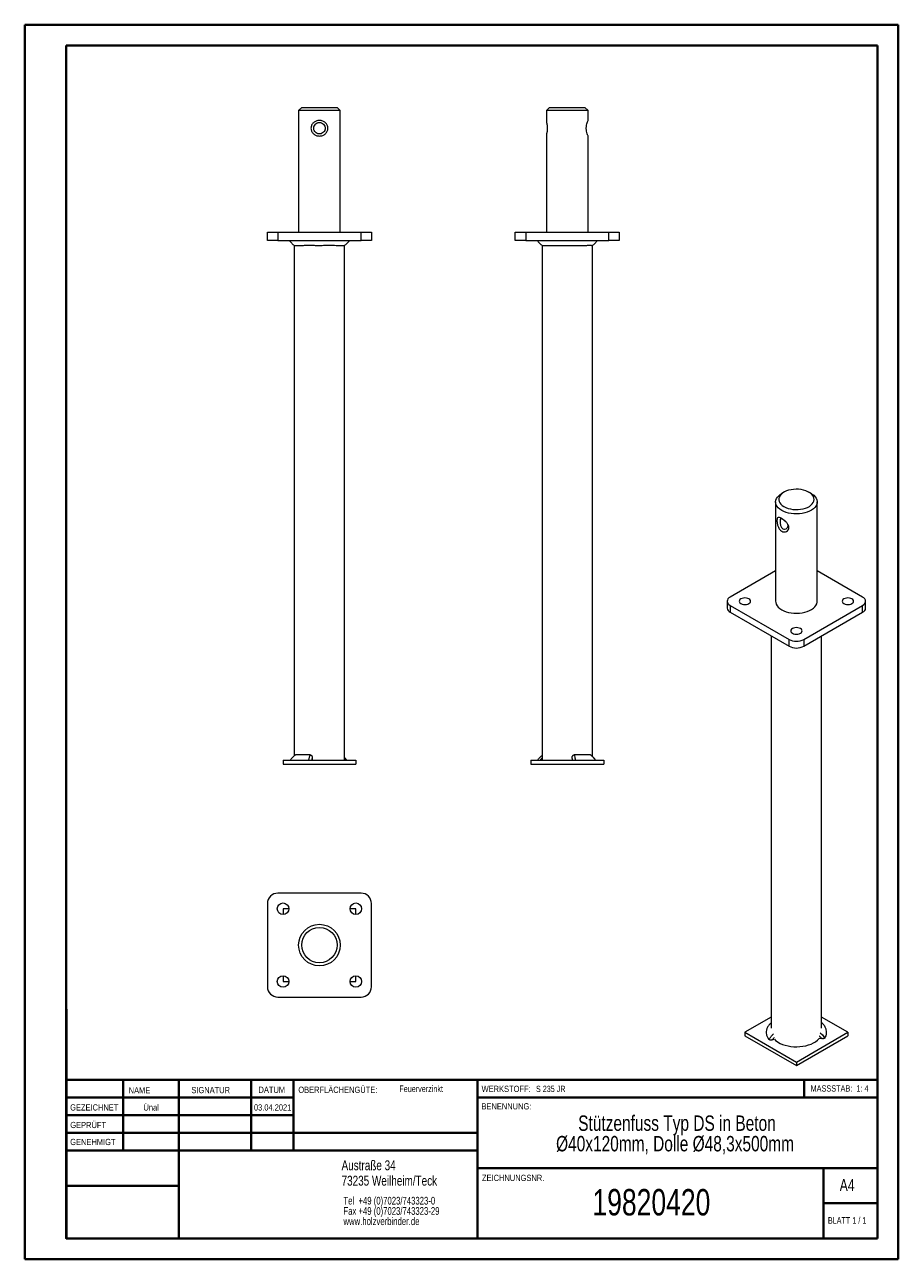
# Model space of a CAD drawing. Header units: millimetres. Extents: x 0 to 210, y 0 to 297.
import ezdxf

# ---------------------------------------------------------------- set-up
doc = ezdxf.new("R2010")
doc.units = ezdxf.units.MM
doc.styles.add('SLDTEXTSTYLE0', font='TXT', dxfattribs={"width": 0.75})
doc.styles.add('SLDTEXTSTYLE1', font='TXT', dxfattribs={"width": 0.681818})
doc.styles.add('SLDTEXTSTYLE2', font='TXT', dxfattribs={"width": 0.7})
doc.styles.add('SLDTEXTSTYLE3', font='TXT', dxfattribs={"width": 0.6875})

# ---------------------------------------------------------------- blocks, each defined once
blk = doc.blocks.new('SW_NOTE_0')
at = {"color": 0, "linetype": 'Continuous', "lineweight": 0, "char_height": 1.8521, "attachment_point": 1, "style": 'SLDTEXTSTYLE0'}
for s, insert in [('Tel  +49 (0)7023/743323-0', (0, 2.39)), ('Fax +49 (0)7023/743323-29', (0, -0.08)), ('www.holzverbinder.de', (0, -2.55))]:
    blk.add_mtext(s, dxfattribs=dict(at, insert=insert))
blk = doc.blocks.new('SW_NOTE_1')
at = {"color": 0, "linetype": 'Continuous', "lineweight": 0, "char_height": 3.7042, "attachment_point": 2, "style": 'SLDTEXTSTYLE0'}
for s, insert in [('Stützenfuss Typ DS in Beton', (31.31, 4.77)), ('Ø40x120mm, Dolle Ø48,3x500mm', (30.84, -0.16))]:
    blk.add_mtext(s, dxfattribs=dict(at, insert=insert))

msp = doc.modelspace()

# ---------------------------------------------------------------- linework, layer by layer
at = {"color": 7, "linetype": 'Continuous', "lineweight": 40}
for p, q in [((0.08, 0.21), (0.08, 297.21)), ((0.08, 297.21), (210.08, 297.21)), ((210.08, 0.21), (210.08, 297.21)), ((210.08, 292.21), (210.08, 297.21)), ((10.08, 292.21), (205.08, 292.21)), ((10.08, 5.21), (10.08, 292.21)), ((205.08, 5.21), (205.08, 292.21)), ((10.11, 60.37), (10.11, 5.12)), ((205.08, 43.37), (10.11, 43.37)), ((23.71, 43.37), (23.71, 26.37)), ((37.1, 43.37), (37.1, 5.12)), ((54.51, 43.37), (54.51, 26.37)), ((64.71, 26.37), (64.71, 43.37)), ((108.91, 43.37), (108.91, 5.12)), ((187.47, 39.12), (187.47, 43.37)), ((64.71, 39.1), (10.11, 39.1)), ((205.08, 39.12), (108.91, 39.12)), ((64.71, 34.87), (10.11, 34.87)), ((108.91, 30.62), (10.11, 30.62)), ((108.91, 26.37), (10.11, 26.37)), ((108.91, 22.12), (205.08, 22.12)), ((192.08, 5.21), (192.08, 22.21)), ((37.1, 17.87), (10.11, 17.87)), ((10.11, 13.71), (10.08, 13.71)), ((205.08, 13.71), (192.08, 13.71)), ((10.11, 9.46), (10.08, 9.46)), ((10.08, 5.21), (205.08, 5.21)), ((205.08, 5.21), (180.99, 5.21)), ((0.08, 0.21), (210.08, 0.21))]:
    msp.add_line(p, q, dxfattribs=at)
at = {"color": 7, "linetype": 'Continuous', "lineweight": 15}
for p, q in [((66.68, 277.3), (65.93, 276.55)), ((65.93, 276.55), (65.93, 247.3)), ((70.93, 276.55), (65.93, 276.55)), ((66.68, 277.3), (70.93, 277.3)), ((70.93, 277.3), (75.18, 277.3)), ((75.93, 276.55), (70.93, 276.55)), ((75.93, 276.55), (75.18, 277.3)), ((75.93, 247.3), (75.93, 276.55)), ((126.26, 277.3), (125.51, 276.55)), ((125.51, 276.55), (125.51, 273.68)), ((135.51, 276.55), (125.51, 276.55)), ((126.26, 277.3), (134.76, 277.3)), ((135.51, 276.55), (134.76, 277.3)), ((135.51, 274.18), (135.51, 276.55)), ((125.51, 270.93), (125.51, 247.3)), ((135.51, 247.3), (135.51, 270.43)), ((58.43, 245.3), (58.43, 247.3)), ((58.43, 247.3), (60.93, 247.3)), ((60.93, 247.3), (60.93, 245.3)), ((60.93, 247.3), (80.93, 247.3)), ((80.93, 245.3), (80.93, 247.3)), ((80.93, 247.3), (83.43, 247.3)), ((83.43, 247.3), (83.43, 245.3)), ((118.01, 245.3), (118.01, 247.3)), ((118.01, 247.3), (120.51, 247.3)), ((120.51, 247.3), (120.51, 245.3)), ((120.51, 247.3), (140.51, 247.3)), ((140.51, 245.3), (140.51, 247.3)), ((140.51, 247.3), (143.01, 247.3)), ((143.01, 247.3), (143.01, 245.3)), ((60.93, 245.3), (58.43, 245.3)), ((60.93, 245.3), (80.93, 245.3)), ((64.89, 244.08), (64.89, 121.34)), ((76.96, 120.3), (76.96, 244.08)), ((83.43, 245.3), (80.93, 245.3)), ((120.51, 245.3), (118.01, 245.3)), ((120.51, 245.3), (140.51, 245.3)), ((124.48, 244.08), (124.48, 120.3)), ((136.55, 121.17), (136.55, 244.08)), ((143.01, 245.3), (140.51, 245.3)), ((182.58, 184.75), (182.05, 184.44)), ((189.12, 184.44), (188.59, 184.75)), ((180.59, 182.4), (180.59, 158.52)), ((190.59, 158.52), (190.59, 182.4)), ((180.59, 165.84), (169.68, 159.54)), ((201.5, 159.54), (190.59, 165.84)), ((168.95, 158.52), (168.95, 156.89)), ((169.68, 157.5), (183.82, 149.33)), ((169.68, 157.5), (169.68, 155.86)), ((187.36, 149.33), (201.5, 157.5)), ((201.5, 155.86), (201.5, 157.5)), ((202.23, 156.89), (202.23, 158.52)), ((169.68, 155.86), (183.82, 147.7)), ((187.36, 147.7), (201.5, 155.86)), ((179.55, 150.17), (179.55, 55.82)), ((183.82, 147.7), (183.82, 149.33)), ((187.36, 149.33), (187.36, 147.7)), ((191.63, 55.82), (191.63, 150.17)), ((62.18, 120.3), (62.18, 119.3)), ((62.18, 120.3), (79.68, 120.3)), ((62.18, 119.3), (79.68, 119.3)), ((69.22, 120.89), (69.22, 120.3)), ((77.04, 120.3), (76.96, 120.4)), ((79.68, 120.3), (79.68, 119.3)), ((121.76, 120.3), (121.76, 119.3)), ((121.76, 120.3), (139.26, 120.3)), ((121.76, 119.3), (139.26, 119.3)), ((139.26, 120.3), (139.26, 119.3)), ((80.93, 88.3), (60.93, 88.3)), ((58.43, 85.8), (58.43, 65.8)), ((63.55, 84.55), (62.18, 84.55)), ((62.18, 84.55), (62.18, 83.18)), ((79.68, 84.55), (78.3, 84.55)), ((79.68, 83.18), (79.68, 84.55)), ((83.43, 65.8), (83.43, 85.8)), ((62.18, 68.43), (62.18, 67.05)), ((79.68, 67.05), (79.68, 68.43)), ((62.18, 67.05), (63.55, 67.05)), ((78.3, 67.05), (79.68, 67.05)), ((60.93, 63.3), (80.93, 63.3)), ((179.55, 58.48), (173.21, 54.82)), ((197.96, 54.82), (191.63, 58.48)), ((191.83, 56.95), (191.63, 57.13)), ((173.21, 54.82), (173.21, 54)), ((173.21, 54.82), (185.59, 47.67)), ((173.21, 54), (185.59, 46.86)), ((185.59, 47.67), (197.96, 54.82)), ((185.59, 46.86), (197.96, 54)), ((197.96, 54.82), (197.96, 54)), ((179.8, 53), (180.28, 53.16)), ((191.14, 53.45), (191.65, 53.32)), ((185.59, 47.67), (185.59, 46.86))]:
    msp.add_line(p, q, dxfattribs=at)
at = {"color": 7, "linetype": 'Continuous', "lineweight": 0}
for p, q in [((64.71, 39.12), (10.11, 39.12)), ((23.71, 5.21), (23.71, 5.12)), ((54.51, 5.21), (54.51, 5.12))]:
    msp.add_line(p, q, dxfattribs=at)
at = {"color": 7, "linetype": 'Continuous', "lineweight": 15, "flags": 128}
for points in [[(182.05, 180.36), (181.61, 180.65), (181.24, 180.97), (180.95, 181.32), (180.74, 181.69), (180.62, 182.07), (180.59, 182.45), (180.64, 182.83), (180.79, 183.21), (181.02, 183.57), (181.33, 183.91), (181.72, 184.23), (182.05, 184.44)], [(182.58, 181.28), (183.05, 181.05), (183.58, 180.85), (184.14, 180.71), (184.74, 180.61), (185.36, 180.56), (185.98, 180.57), (186.59, 180.63), (187.18, 180.74), (187.74, 180.9), (188.25, 181.1), (188.7, 181.34), (189.09, 181.62), (189.4, 181.93), (189.64, 182.26), (189.78, 182.61), (189.84, 182.97), (189.8, 183.33), (189.68, 183.68), (189.47, 184.02), (189.18, 184.33), (188.81, 184.62), (188.37, 184.87), (187.87, 185.09), (187.32, 185.25), (186.74, 185.38), (186.13, 185.45), (185.51, 185.47), (184.89, 185.43), (184.29, 185.35), (183.71, 185.22), (183.18, 185.04), (182.7, 184.81), (182.27, 184.55), (181.92, 184.25), (181.65, 183.93), (181.46, 183.59), (181.36, 183.24), (181.34, 182.88), (181.42, 182.52), (181.59, 182.18), (181.84, 181.85), (182.18, 181.55), (182.58, 181.28)], [(189.12, 184.44), (189.35, 184.3), (189.76, 184), (190.09, 183.66), (190.34, 183.3), (190.5, 182.93), (190.58, 182.55), (190.57, 182.16), (190.47, 181.78), (190.28, 181.41), (190.01, 181.06), (189.66, 180.73), (189.24, 180.43), (188.75, 180.17), (188.21, 179.94), (187.62, 179.76), (186.99, 179.63), (186.34, 179.55), (185.67, 179.52), (185, 179.54), (184.35, 179.61), (183.71, 179.73), (183.11, 179.89), (182.56, 180.11), (182.05, 180.36)], [(183.05, 177.63), (182.75, 177.9), (182.54, 178.05), (182.34, 178.18), (182.16, 178.27), (182, 178.33), (181.79, 178.32), (181.68, 178.14), (181.65, 177.98), (181.65, 177.78), (181.65, 177.54), (181.68, 177.28), (181.79, 176.74), (182, 176.26), (182.16, 176.07), (182.34, 175.93), (182.54, 175.85), (182.75, 175.83), (183.16, 175.94), (183.47, 176.24), (183.56, 176.44), (183.59, 176.66), (183.59, 176.66)], [(169.68, 159.54), (169.37, 159.32), (169.14, 159.07), (168.99, 158.8), (168.95, 158.52), (168.99, 158.24), (169.14, 157.97), (169.37, 157.72), (169.68, 157.5)], [(172.24, 157.96), (172.53, 157.83), (172.86, 157.75), (173.21, 157.72), (173.57, 157.75), (173.9, 157.83), (174.19, 157.96), (174.4, 158.12), (174.54, 158.31), (174.59, 158.52), (174.54, 158.72), (174.4, 158.92), (174.19, 159.08), (173.9, 159.21), (173.57, 159.29), (173.21, 159.31), (172.86, 159.29), (172.53, 159.21), (172.24, 159.08), (172.02, 158.92), (171.89, 158.72), (171.84, 158.52), (171.89, 158.31), (172.02, 158.12), (172.24, 157.96)], [(180.59, 158.52), (180.62, 158.18), (180.74, 157.8), (180.95, 157.44), (181.24, 157.09), (181.61, 156.77), (182.05, 156.48)], [(182.05, 156.48), (182.56, 156.22), (183.11, 156.01), (183.71, 155.84), (184.35, 155.72), (185, 155.65), (185.67, 155.63), (186.34, 155.66), (186.99, 155.75), (187.62, 155.88), (188.21, 156.06), (188.75, 156.28), (189.24, 156.55), (189.66, 156.85), (190.01, 157.17), (190.28, 157.53), (190.47, 157.9), (190.57, 158.28), (190.59, 158.52)], [(196.99, 157.96), (197.28, 157.83), (197.61, 157.75), (197.96, 157.72), (198.32, 157.75), (198.65, 157.83), (198.94, 157.96), (199.15, 158.12), (199.29, 158.31), (199.34, 158.52), (199.29, 158.72), (199.15, 158.92), (198.94, 159.08), (198.65, 159.21), (198.32, 159.29), (197.96, 159.31), (197.61, 159.29), (197.28, 159.21), (196.99, 159.08), (196.77, 158.92), (196.63, 158.72), (196.59, 158.52), (196.63, 158.31), (196.77, 158.12), (196.99, 157.96)], [(201.5, 157.5), (201.81, 157.72), (202.04, 157.97), (202.18, 158.24), (202.23, 158.52), (202.18, 158.8), (202.04, 159.07), (201.81, 159.32), (201.5, 159.54)], [(184.62, 150.81), (184.9, 150.69), (185.23, 150.61), (185.59, 150.58), (185.94, 150.61), (186.28, 150.69), (186.56, 150.81), (186.78, 150.98), (186.92, 151.17), (186.96, 151.37), (186.92, 151.58), (186.78, 151.77), (186.56, 151.94), (186.28, 152.06), (185.94, 152.14), (185.59, 152.17), (185.23, 152.14), (184.9, 152.06), (184.62, 151.94), (184.4, 151.77), (184.26, 151.58), (184.21, 151.37), (184.26, 151.17), (184.4, 150.98), (184.62, 150.81)], [(179.55, 57.1), (179.49, 57.06), (179.29, 56.89), (179.29, 56.89), (179.29, 56.89)], [(191.32, 54.73), (191.87, 54.18), (192.22, 53.76), (192.45, 53.46), (192.45, 53.46), (192.45, 53.46)], [(181.68, 52.16), (182.26, 51.91), (182.9, 51.7), (183.57, 51.53), (184.27, 51.42), (184.99, 51.35), (185.72, 51.33), (186.44, 51.37), (187.16, 51.45), (187.85, 51.59), (188.51, 51.77), (189.12, 51.99), (189.69, 52.26), (190.19, 52.56), (190.63, 52.9), (190.99, 53.26), (191.14, 53.45)]]:
    msp.add_lwpolyline(points, dxfattribs=at)
at = {"color": 7, "linetype": 'Continuous', "lineweight": 15}
for centre, radius in [((62.18, 84.55), 1.38), ((79.68, 84.55), 1.38), ((70.93, 75.8), 5), ((70.93, 75.8), 4.25), ((62.18, 67.05), 1.38), ((79.68, 67.05), 1.38)]:
    msp.add_circle(centre, radius, dxfattribs=at)
for centre, radius, start, end in [((170.2, 157.01), 1.26, 185.6948, 245.6253), ((200.98, 157.01), 1.26, 294.3747, 354.3052), ((185.59, 152.75), 3.84, 242.6097, 297.3903), ((185.59, 151.11), 3.84, 242.6097, 297.3903), ((60.93, 85.8), 2.5, 90, 180), ((80.93, 85.8), 2.5, 0, 90), ((60.93, 65.8), 2.5, 180, 270), ((80.93, 65.8), 2.5, 270, 0), ((183.65, 56.41), 4.68, 224.0165, 245.1573)]:
    msp.add_arc(centre, radius, start, end, dxfattribs=at)
for points, knots in [([(72.96, 272.3), (72.95, 272.18), (72.94, 271.93), (72.77, 271.46), (72.39, 270.94), (71.73, 270.53), (70.93, 270.38), (70.13, 270.53), (69.46, 270.94), (69.08, 271.45), (68.92, 271.93), (68.88, 272.3), (68.92, 272.68), (69.08, 273.15), (69.46, 273.67), (70.13, 274.08), (70.93, 274.23), (71.72, 274.08), (72.39, 273.67), (72.77, 273.15), (72.94, 272.68), (72.95, 272.43), (72.96, 272.3)], [0, 0, 0, 0, 0.0299586, 0.060317, 0.1218491, 0.1852051, 0.2498358, 0.3146331, 0.3781073, 0.4395912, 0.4698921, 0.4999936, 0.5300766, 0.5603016, 0.6219423, 0.6854016, 0.7500327, 0.814707, 0.8781773, 0.9397227, 0.9699755, 1, 1, 1, 1]), ([(72.3, 272.3), (72.29, 272.4), (72.28, 272.58), (72.17, 272.92), (71.92, 273.3), (71.55, 273.55), (71.2, 273.66), (70.92, 273.69), (70.65, 273.66), (70.3, 273.55), (69.93, 273.3), (69.68, 272.93), (69.57, 272.58), (69.54, 272.3), (69.57, 272.03), (69.68, 271.68), (69.93, 271.31), (70.3, 271.05), (70.65, 270.95), (70.93, 270.92), (71.2, 270.95), (71.55, 271.05), (71.92, 271.31), (72.17, 271.68), (72.28, 272.03), (72.29, 272.21), (72.3, 272.3)], [0, 0, 0, 0, 0.031043, 0.062247, 0.125007, 0.187733, 0.218987, 0.249969, 0.281098, 0.31216, 0.374872, 0.437727, 0.468902, 0.500006, 0.531128, 0.562382, 0.625076, 0.687804, 0.719062, 0.750157, 0.781084, 0.812352, 0.874967, 0.937712, 0.969025, 1, 1, 1, 1]), ([(125.51, 273.68), (125.51, 273.68), (125.52, 273.67), (125.53, 273.61), (125.56, 273.52), (125.58, 273.4), (125.62, 273.24), (125.65, 273.06), (125.68, 272.85), (125.7, 272.63), (125.71, 272.4), (125.71, 272.17), (125.69, 271.95), (125.67, 271.74), (125.65, 271.54), (125.62, 271.36), (125.58, 271.21), (125.55, 271.08), (125.53, 270.99), (125.52, 270.94), (125.51, 270.93), (125.51, 270.93)], [0, 0, 0, 0, 0.051578, 0.104686, 0.156255, 0.20926, 0.26197, 0.316153, 0.369768, 0.42501, 0.477322, 0.531245, 0.582054, 0.634306, 0.68576, 0.738608, 0.791817, 0.846551, 0.899958, 0.955009, 1, 1, 1, 1]), ([(135.51, 270.43), (135.5, 270.46), (135.47, 270.52), (135.3, 270.94), (135.16, 271.45), (135.09, 271.93), (135.07, 272.3), (135.09, 272.68), (135.16, 273.15), (135.3, 273.67), (135.47, 274.09), (135.5, 274.15), (135.51, 274.18)], [0, 0, 0, 0, 0.129257, 0.256207, 0.379176, 0.439779, 0.499982, 0.560149, 0.6206, 0.743883, 0.870803, 1, 1, 1, 1]), ([(63.68, 245.3), (63.86, 245.07), (64.22, 244.62), (64.67, 244.26), (64.89, 244.09)], [0, 0, 0, 0, 0.518455, 1, 1, 1, 1]), ([(70.93, 244.05), (70.77, 244.05), (70.28, 244.05), (69.64, 244.06), (69.01, 244.06), (68.39, 244.06), (67.79, 244.06), (67.24, 244.06), (66.73, 244.05), (66.27, 244.05), (65.88, 244.05), (65.54, 244.05), (65.27, 244.05), (65.09, 244.05), (64.96, 244.05), (64.94, 244.05), (64.93, 244.05)], [0, 0, 0, 0, 0.0507131, 0.1537266, 0.2061377, 0.2588941, 0.3662005, 0.4208787, 0.4736242, 0.5809068, 0.6355721, 0.6883299, 0.7956375, 0.8503156, 0.90308, 1, 1, 1, 1]), ([(76.92, 244.05), (76.92, 244.05), (76.91, 244.05), (76.79, 244.05), (76.6, 244.05), (76.35, 244.05), (76.03, 244.05), (75.63, 244.05), (75.19, 244.05), (74.69, 244.06), (74.13, 244.06), (73.54, 244.06), (72.92, 244.06), (72.32, 244.06), (71.82, 244.06), (71.38, 244.05), (71.04, 244.05), (70.93, 244.05)], [0, 0, 0, 0, 0.05081, 0.158124, 0.212805, 0.265566, 0.37288, 0.427562, 0.480323, 0.587638, 0.642321, 0.695075, 0.802377, 0.857053, 0.892515, 0.963973, 1, 1, 1, 1]), ([(76.96, 244.09), (77.18, 244.26), (77.63, 244.62), (77.99, 245.07), (78.18, 245.3)], [0, 0, 0, 0, 0.481545, 1, 1, 1, 1]), ([(123.26, 245.3), (123.45, 245.07), (123.81, 244.62), (124.26, 244.26), (124.48, 244.09)], [0, 0, 0, 0, 0.518455, 1, 1, 1, 1]), ([(136.51, 244.05), (136.51, 244.05), (136.5, 244.05), (136.39, 244.06), (136.21, 244.06), (135.97, 244.06), (135.65, 244.06), (135.26, 244.06), (134.82, 244.05), (134.32, 244.05), (133.77, 244.05), (133.19, 244.05), (132.57, 244.05), (131.92, 244.05), (131.26, 244.05), (130.58, 244.05), (129.91, 244.05), (129.24, 244.05), (128.58, 244.05), (127.96, 244.05), (127.36, 244.05), (126.81, 244.05), (126.31, 244.05), (125.96, 244.05), (125.65, 244.05), (125.37, 244.05), (125.12, 244.05), (124.85, 244.05), (124.66, 244.05), (124.55, 244.05), (124.51, 244.05), (124.52, 244.05), (124.53, 244.05)], [0, 0, 0, 0, 0.025355, 0.076858, 0.103061, 0.129437, 0.183087, 0.210424, 0.236795, 0.290432, 0.317763, 0.34414, 0.397789, 0.425126, 0.451507, 0.505163, 0.532504, 0.558885, 0.612542, 0.639883, 0.666263, 0.719921, 0.747262, 0.773642, 0.800206, 0.827348, 0.854689, 0.88107, 0.934727, 0.962069, 0.988449, 1, 1, 1, 1]), ([(136.55, 244.09), (136.77, 244.26), (137.21, 244.62), (137.58, 245.07), (137.76, 245.3)], [0, 0, 0, 0, 0.4815447, 1, 1, 1, 1]), ([(183.8, 176.24), (183.79, 176.14), (183.77, 175.94), (183.61, 175.59), (183.24, 175.26), (182.65, 175.13), (182.04, 175.31), (181.52, 175.79), (181.16, 176.46), (180.99, 177.1), (180.93, 177.58), (180.91, 177.91), (180.93, 178.19), (180.99, 178.48), (181.16, 178.69), (181.52, 178.68), (182.04, 178.45), (182.65, 178.03), (183.24, 177.49), (183.61, 176.97), (183.77, 176.55), (183.79, 176.34), (183.8, 176.24)], [0, 0, 0, 0, 0.0299586, 0.060317, 0.1218491, 0.1852051, 0.2498358, 0.3146331, 0.3781073, 0.4395912, 0.4698921, 0.4999936, 0.5300766, 0.5603016, 0.6219423, 0.6854016, 0.7500327, 0.814707, 0.8781773, 0.9397227, 0.9699755, 1, 1, 1, 1]), ([(183.59, 176.66), (183.59, 176.73), (183.57, 176.88), (183.51, 177.03), (183.47, 177.1)], [0, 0, 0, 0, 0.501123, 1, 1, 1, 1]), ([(65.14, 121.54), (65.05, 121.47), (64.78, 121.26), (64.37, 120.86), (64.07, 120.51), (63.93, 120.31), (63.92, 120.31)], [0, 0, 0, 0, 0.2022044, 0.5817003, 0.9804466, 1, 1, 1, 1]), ([(65.16, 121.55), (64.95, 121.38), (64.6, 121.09), (64.2, 120.65), (64.01, 120.41), (63.93, 120.3), (63.93, 120.3)], [0, 0, 0, 0, 0.464641, 0.783284, 0.999992, 1, 1, 1, 1]), ([(68.72, 121.55), (68.32, 121.55), (67.61, 121.56), (66.74, 121.55), (66.07, 121.55), (65.54, 121.55), (65.28, 121.55), (65.17, 121.55), (65.16, 121.55)], [0, 0, 0, 0, 0.24371, 0.428745, 0.61378, 0.798818, 0.983855, 1, 1, 1, 1]), ([(68.36, 120.3), (68.36, 120.3), (68.39, 120.41), (68.43, 120.62), (68.5, 120.89), (68.57, 121.12), (68.63, 121.29), (68.68, 121.43), (68.71, 121.51), (68.72, 121.55)], [0, 0, 0, 0, 0.000008, 0.227021, 0.454976, 0.614146, 0.773639, 0.886762, 1, 1, 1, 1]), ([(68.72, 121.55), (68.77, 121.55), (68.86, 121.54), (68.99, 121.46), (69.1, 121.33), (69.19, 121.16), (69.22, 121), (69.22, 120.91), (69.22, 120.89)], [0, 0, 0, 0, 0.163086, 0.32568, 0.500488, 0.70412, 0.947081, 1, 1, 1, 1]), ([(69.22, 120.89), (69.19, 120.79), (69.13, 120.6), (69.07, 120.39), (69.05, 120.3)], [0, 0, 0, 0, 0.571333, 1, 1, 1, 1]), ([(77.48, 120.3), (77.44, 120.36), (77.28, 120.58), (77.1, 120.79), (76.96, 120.94)], [0, 0, 0, 0, 0.22959, 1, 1, 1, 1]), ([(123.37, 120.3), (123.37, 120.3), (123.45, 120.41), (123.62, 120.62), (123.87, 120.89), (124.1, 121.12), (124.29, 121.29), (124.41, 121.39), (124.47, 121.44), (124.48, 121.44)], [0, 0, 0, 0, 0.0000094, 0.2532563, 0.507555, 0.6851188, 0.8630436, 0.9892388, 1, 1, 1, 1]), ([(124.48, 120.83), (124.38, 120.74), (124.2, 120.58), (124.04, 120.39), (123.96, 120.3)], [0, 0, 0, 0, 0.516654, 1, 1, 1, 1]), ([(131.68, 120.89), (131.68, 120.98), (131.7, 121.14), (131.8, 121.34), (131.93, 121.48), (132.07, 121.55), (132.16, 121.55), (132.19, 121.55)], [0, 0, 0, 0, 0.2714217, 0.5099159, 0.7062286, 0.9036848, 1, 1, 1, 1]), ([(131.79, 120.3), (131.78, 120.36), (131.76, 120.49), (131.73, 120.64), (131.7, 120.77), (131.69, 120.83), (131.68, 120.86)], [0, 0, 0, 0, 0.3110813, 0.6227207, 0.8429381, 1, 1, 1, 1]), ([(136.09, 121.55), (135.9, 121.55), (135.57, 121.56), (134.85, 121.55), (134.09, 121.55), (133.22, 121.55), (132.57, 121.55), (132.22, 121.55), (132.19, 121.55)], [0, 0, 0, 0, 0.24371, 0.428745, 0.61378, 0.798818, 0.983855, 1, 1, 1, 1]), ([(132.19, 121.55), (132.23, 121.38), (132.3, 121.09), (132.38, 120.65), (132.42, 120.41), (132.43, 120.3), (132.43, 120.3)], [0, 0, 0, 0, 0.464641, 0.783284, 0.999992, 1, 1, 1, 1]), ([(137.3, 120.3), (137.3, 120.3), (137.22, 120.41), (137.06, 120.62), (136.82, 120.89), (136.6, 121.12), (136.42, 121.29), (136.25, 121.43), (136.15, 121.51), (136.09, 121.55)], [0, 0, 0, 0, 0.000008, 0.227021, 0.454976, 0.614146, 0.773639, 0.886762, 1, 1, 1, 1]), ([(137.32, 120.3), (137.25, 120.39), (137.06, 120.66), (136.68, 121.07), (136.34, 121.38), (136.15, 121.53), (136.14, 121.54)], [0, 0, 0, 0, 0.19701, 0.577127, 0.976271, 1, 1, 1, 1]), ([(179.29, 56.89), (179.13, 56.72), (178.8, 56.34), (178.47, 55.71), (178.31, 55.01), (178.36, 54.3), (178.58, 53.66), (178.86, 53.27), (178.98, 53.1)], [0, 0, 0, 0, 0.1446017, 0.3211476, 0.5028498, 0.6790415, 0.8602928, 1, 1, 1, 1]), ([(192.45, 53.46), (192.54, 53.64), (192.75, 54.05), (192.87, 54.71), (192.8, 55.41), (192.52, 56.1), (192.18, 56.62), (191.88, 56.88), (191.81, 56.95)], [0, 0, 0, 0, 0.157203, 0.349134, 0.546671, 0.738217, 0.935264, 1, 1, 1, 1]), ([(178.98, 53.1), (178.98, 53.1), (179.05, 53.21), (179.2, 53.42), (179.42, 53.71), (179.62, 53.96), (179.79, 54.15), (179.93, 54.31), (180.02, 54.39), (180.05, 54.43)], [0, 0, 0, 0, 0.000009, 0.233209, 0.467379, 0.630887, 0.794728, 0.910934, 1, 1, 1, 1]), ([(180.28, 53.61), (180.19, 53.5), (180.02, 53.31), (179.87, 53.1), (179.8, 53)], [0, 0, 0, 0, 0.544176, 1, 1, 1, 1]), ([(191.65, 53.32), (191.6, 53.39), (191.5, 53.51), (191.36, 53.67), (191.24, 53.81), (191.17, 53.88), (191.14, 53.9)], [0, 0, 0, 0, 0.311081, 0.622721, 0.842938, 1, 1, 1, 1]), ([(179.8, 53), (179.76, 52.99), (179.68, 52.97), (179.57, 52.95), (179.45, 52.95), (179.35, 52.95), (179.26, 52.96), (179.18, 52.98), (179.11, 53), (179.06, 53.03), (179.01, 53.06), (178.99, 53.08), (178.98, 53.1)], [0, 0, 0, 0, 0.1348172, 0.2728374, 0.3877972, 0.5057082, 0.5977088, 0.6921291, 0.7701148, 0.850257, 0.9240104, 1, 1, 1, 1]), ([(192.45, 53.46), (192.43, 53.43), (192.39, 53.38), (192.27, 53.33), (192.12, 53.29), (191.9, 53.28), (191.74, 53.31), (191.65, 53.32)], [0, 0, 0, 0, 0.151612, 0.302896, 0.461933, 0.690343, 1, 1, 1, 1])]:
    msp.add_open_spline(points, degree=3, knots=knots, dxfattribs=at)

# ---------------------------------------------------------------- block references
at = {"color": 7, "linetype": 'Continuous', "lineweight": 0}
for name, p in [('SW_NOTE_1', (125.57, 30.05)), ('SW_NOTE_0', (76.7, 12.85))]:
    msp.add_blockref(name, p, dxfattribs=at)

# ---------------------------------------------------------------- texts
for s, insert, char_height, attachment_point, style in [('NAME', (25.07, 41.62), 1.5, 1, 'SLDTEXTSTYLE0'), ('SIGNATUR', (40.14, 41.68), 1.5, 1, 'SLDTEXTSTYLE0'), ('DATUM', (56.28, 41.74), 1.5, 1, 'SLDTEXTSTYLE0'), ('OBERFLÄCHENGÜTE:', (65.86, 41.74), 1.5, 1, 'SLDTEXTSTYLE0'), ('Feuerverzinkt', (90.14, 42.03), 1.5875, 1, 'SLDTEXTSTYLE0'), ('WERKSTOFF:', (109.91, 41.96), 1.5, 1, 'SLDTEXTSTYLE0'), ('S 235 JR', (122.99, 41.96), 1.5, 1, 'SLDTEXTSTYLE3'), ('MASSSTAB:  1: 4', (188.99, 42.07), 1.5, 1, 'SLDTEXTSTYLE2'), ('GEZEICHNET', (11, 37.51), 1.5, 1, 'SLDTEXTSTYLE0'), ('Ünal', (30.47, 37.5), 1.499, 2, 'SLDTEXTSTYLE0'), ('03.04.2021', (59.68, 37.5), 1.499, 2, 'SLDTEXTSTYLE0'), ('BENENNUNG:', (109.88, 37.77), 1.5, 1, 'SLDTEXTSTYLE0'), ('GEPRÜFT', (11.03, 33.28), 1.5, 1, 'SLDTEXTSTYLE0'), ('GENEHMIGT', (11.02, 29.19), 1.5, 1, 'SLDTEXTSTYLE0'), ('Austraße 34', (76.25, 24.02), 2.3813, 1, 'SLDTEXTSTYLE0'), ('73235 Weilheim/Teck', (76.25, 20.32), 2.3813, 1, 'SLDTEXTSTYLE0'), ('ZEICHNUNGSNR.', (110, 20.55), 1.5, 1, 'SLDTEXTSTYLE0'), ('A4', (196, 19.52), 2.91, 1, 'SLDTEXTSTYLE0'), ('19820420', (150.73, 17.12), 6.35, 2, 'SLDTEXTSTYLE0'), ('BLATT 1 / 1', (193.16, 10.36), 1.5875, 1, 'SLDTEXTSTYLE1')]:
    msp.add_mtext(s, dxfattribs=dict(at, insert=insert, char_height=char_height, attachment_point=attachment_point, style=style))

doc.saveas('drawing.dxf')
